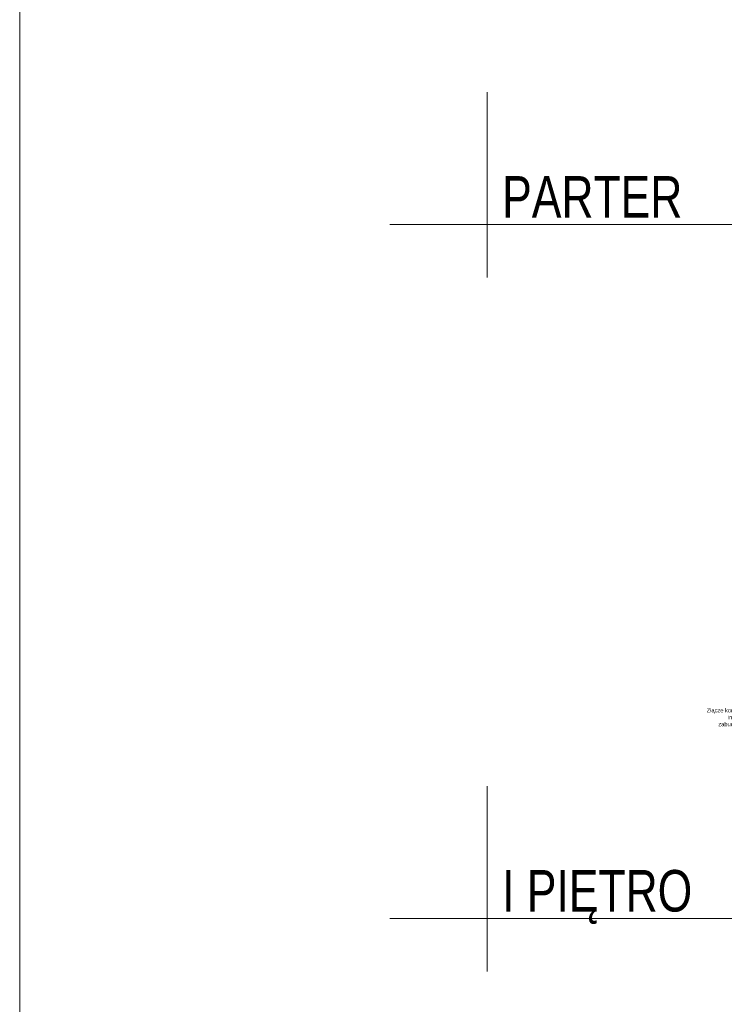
# Model space of a CAD drawing. Header units: millimetres. Extents: x 284606 to 628701, y -213781 to -93475.
# Tile 85 of 102: x 310052 to 312596, y -106026 to -102468. Entities that reach past the tile are written whole.
import ezdxf
from ezdxf import colors
from ezdxf.entities.mleader import LeaderData, LeaderLine
from ezdxf.math import Vec2, Vec3

# ---------------------------------------------------------------- set-up
doc = ezdxf.new("R2010")
doc.units = ezdxf.units.MM
doc.layers.get('0').update_dxf_attribs({"lineweight": 0})
for name, color, linetype, lineweight in [('!STR_Ocieplenie 0.05', 1, 'Continuous', 5), ('!STR_Opisy 0.09', 8, 'Continuous', 9), ('I-ee-tekst', 7, 'Continuous', 13)]:
    doc.layers.add(name, color=color, linetype=linetype, lineweight=lineweight)
doc.styles.add('1_50', font='txt', dxfattribs={"width": 0.8})
doc.styles.get("Standard").update_dxf_attribs({"font": 'calibri.ttf'})

# ---------------------------------------------------------------- blocks, each defined once
blk = doc.blocks.new('_Dot')
at = {"color": 0, "linetype": 'ByBlock', "lineweight": -2}
blk.add_line((-0.5, 0), (-1, 0), dxfattribs=at)
at = {"color": 0, "linetype": 'ByBlock', "const_width": 0.5}
blk.add_lwpolyline([(-0.25, 0, 1), (0.25, 0, 1)], format="xyb", close=True, dxfattribs=at)

msp = doc.modelspace()

# ---------------------------------------------------------------- linework, layer by layer
at = {"layer": '!STR_Ocieplenie 0.05', "color": 253, "ltscale": 1.5, "true_color": 0x999999}
msp.add_lwpolyline([(310051.6, -93474.8), (332648.5, -93474.8), (332648.5, -119282.2), (310051.6, -119282.2)], close=True, dxfattribs=at)
at = {"layer": '!STR_Opisy 0.09', "color": 8, "ltscale": 1.5}
for points in [[(311740.4, -102729.7), (311740.4, -103399.1)], [(311388, -103207.9), (312817.6, -103207.9)], [(311740.4, -105237.4), (311740.4, -105906.8)], [(311388, -105715.7), (312817.6, -105715.7)]]:
    msp.add_lwpolyline(points, dxfattribs=at)

# ---------------------------------------------------------------- texts
at = {"layer": '!STR_Opisy 0.09', "color": 8, "ltscale": 1.5, "char_height": 150, "attachment_point": 1, "style": '1_50'}
for s, insert in [('PARTER', (311794.1, -103032.7)), ('I PIĘTRO', (311794.1, -105540.4))]:
    msp.add_mtext_dynamic_manual_height_columns(s, width=2231.725, gutter_width=453.6, heights=[120.4], dxfattribs=dict(at, insert=insert))

# ---------------------------------------------------------------- leaders
at = {"layer": 'I-ee-tekst', "color": 0}
ml = msp.add_multileader_mtext('Standard', dxfattribs=at)
ml.set_content('{\\fArial Narrow|b0|i0|c238|p34;Złącze kontrolno-pomiarowe \\Pinstalacji uziomowej\\Pzabudowane w gruncie. }')
ml.set_leader_properties()
ml.set_arrow_properties(name='DOT')
ml.build(insert=Vec2(0, 0))
ml.multileader.update_dxf_attribs({"dogleg_length": 2, "arrow_head_size": 10})
ctx = ml.context
ctx.base_point, ctx.char_height, ctx.arrow_head_size, ctx.landing_gap_size, ctx.plane_origin = Vec3(312576.4, -104965.6), 15, 10, 0.04, Vec3(320179.6, -110309.4)
ctx.text_align_type = 2
notes = []
notes.append((ctx, [(0, (1, 1, 0), (312793.2, -104965.6), (-1, 0), 2, [(0, [(312822.8, -104904.2)], 256, [])])]))
ctx.mtext.insert, ctx.mtext.alignment, ctx.mtext.flow_direction = Vec3(312791.1, -104955.9), 3, 5
for ctx, leaders in notes:
    for number, flags, end, landing, length, lines in leaders:
        leader = LeaderData()
        leader.index, (leader.has_last_leader_line, leader.has_dogleg_vector, leader.attachment_direction) = number, flags
        leader.last_leader_point, leader.dogleg_vector, leader.dogleg_length = Vec3(end), Vec3(landing), length
        for number, points, colour, breaks in lines:
            line = LeaderLine()
            line.index, line.vertices, line.color, line.breaks = number, Vec3.list(points), colors.encode_raw_color(colour), breaks
            leader.lines.append(line)
        ctx.leaders.append(leader)

doc.saveas('drawing.dxf')
